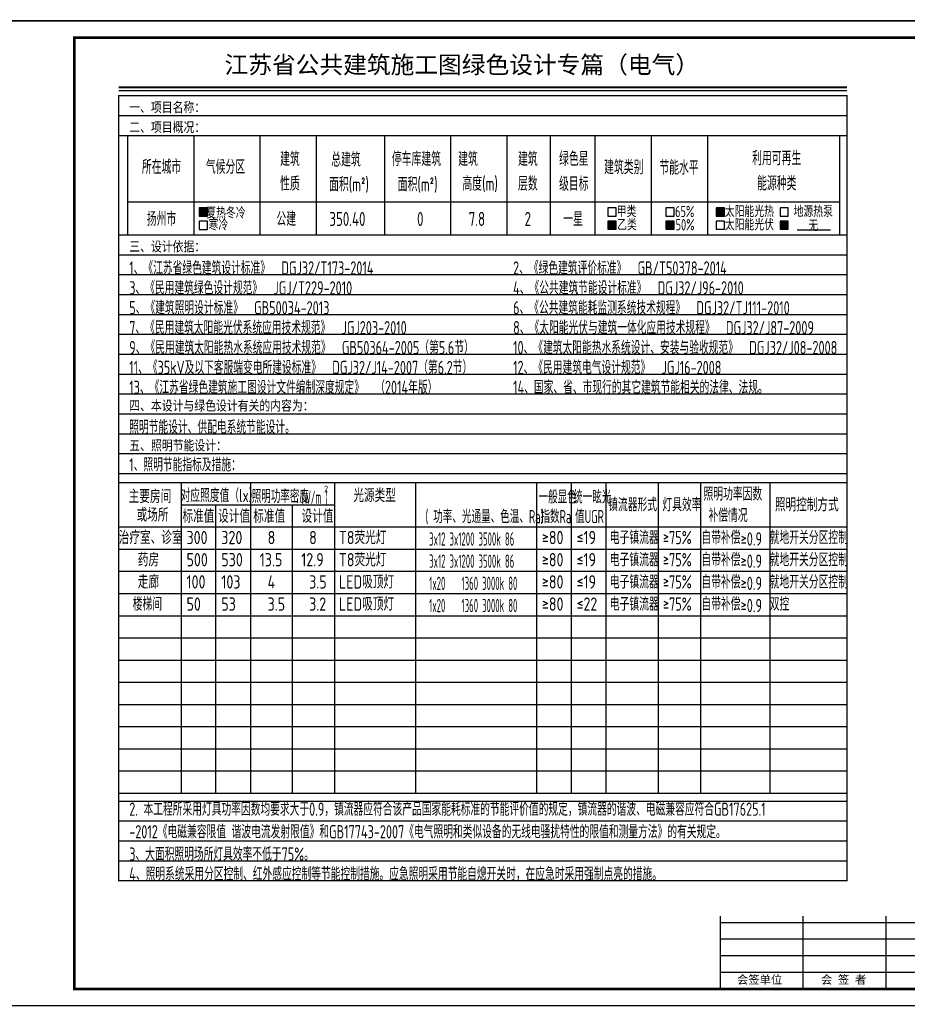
# Model space of a CAD drawing. Extents: x 41933 to 169416, y 41775 to 279375.
# Tile 37 of 39: x 126788 to 153575, y 220014 to 249714. Entities that reach past the tile are written whole.
import ezdxf
from ezdxf.enums import TextEntityAlignment as Align

# ---------------------------------------------------------------- set-up
doc = ezdxf.new("R2010")
doc.units = 0
doc.header["$LTSCALE"] = 1000
doc.header["$MEASUREMENT"] = 0
for name, color, linetype in [('1', 7, 'Continuous'), ('E-SYST', 7, 'Continuous'), ('PUB_TEXT', 7, 'Continuous'), ('SIG_TEXT', 7, 'Continuous'), ('SYS_说明_E', 7, 'Continuous'), ('TEL_TEXT', 7, 'Continuous'), ('图框', 4, 'Continuous'), ('说明', 7, 'Continuous')]:
    doc.layers.add(name, color=color, linetype=linetype)
doc.styles.add('_HZTXT', font='tssdeng.shx', dxfattribs={"width": 0.8, "bigfont": 'hztxt.shx'})
doc.styles.add('ICDA-STYLE1', font='TSSDENG', dxfattribs={"width": 0.7, "bigfont": 'HZTXT'})
doc.styles.add('ICDA-STYLE2', font='SIMHEI.TTF', dxfattribs={"width": 0.7})
doc.styles.add('ST', font='SimSun.ttf', dxfattribs={"height": 7})
doc.styles.add('WMF-宋体0', font='SimSun.ttf')

msp = doc.modelspace()

# ---------------------------------------------------------------- hatches: boundary and pattern name
at = {"layer": 'SIG_TEXT'}
h = msp.add_hatch(color=256, dxfattribs=at)
h.dxf.hatch_style = 1
h.paths.add_polyline_path([(132202.5, 243790.2), (132452.5, 243790.2), (132452.5, 244040.2), (132202.5, 244040.2)])
h = msp.add_hatch(color=256, dxfattribs=at)
h.dxf.hatch_style = 1
h.paths.add_polyline_path([(147805.6, 243792.3), (148055.6, 243792.3), (148055.6, 244042.3), (147805.6, 244042.3)])
h = msp.add_hatch(color=256, dxfattribs=at)
h.dxf.hatch_style = 1
h.paths.add_polyline_path([(144533.9, 243390.8), (144783.9, 243390.8), (144783.9, 243640.8), (144533.9, 243640.8)])
h = msp.add_hatch(color=256, dxfattribs=at)
h.dxf.hatch_style = 1
h.paths.add_polyline_path([(146286.7, 243390.8), (146536.7, 243390.8), (146536.7, 243640.8), (146286.7, 243640.8)])
h = msp.add_hatch(color=256, dxfattribs=at)
h.dxf.hatch_style = 1
h.paths.add_polyline_path([(149734.1, 243390.8), (149984.1, 243390.8), (149984.1, 243640.8), (149734.1, 243640.8)])

# ---------------------------------------------------------------- linework, layer by layer
at = {"layer": '1'}
for p, q in [((130049.1, 243224.6), (130049.1, 246224.6)), ((130049.1, 246224.6), (151540.9, 246224.6)), ((132049.1, 243224.6), (132049.1, 246224.6)), ((134049.1, 243224.6), (134049.1, 246225.4)), ((134049.1, 243224.6), (134049.1, 246224.6)), ((135749.1, 243224.5), (135749.1, 246225.3)), ((137810.8, 243224.4), (137810.8, 246225.2)), ((137810.8, 243226), (137810.8, 246225.1)), ((139798.1, 243226), (139798.1, 246225.1)), ((139798.1, 243226), (139798.1, 246225.1)), ((141502.4, 243226), (141502.4, 246225.1)), ((142802.4, 243226.6), (142802.4, 246226.6)), ((142802.4, 243225.8), (142802.4, 246226.6)), ((142802.4, 243226), (142802.4, 246225.1)), ((144154.3, 243226.6), (144154.3, 246226.6)), ((145854.3, 243226.6), (145854.3, 246226.6)), ((147554.3, 243226.6), (147554.3, 246226.6)), ((151540.9, 243224.6), (151540.9, 246224.6)), ((130049.1, 244224.6), (151540.9, 244224.6)), ((144783.9, 244042.3), (144533.9, 244042.3)), ((144533.9, 244042.3), (144533.9, 243792.3)), ((144783.9, 243792.3), (144783.9, 244042.3)), ((148055.6, 244042.3), (147805.6, 244042.3)), ((147805.6, 244042.3), (147805.6, 243792.3)), ((148055.6, 243792.3), (148055.6, 244042.3)), ((149984.1, 244042.3), (149734.1, 244042.3)), ((149734.1, 244042.3), (149734.1, 243792.3)), ((149984.1, 243792.3), (149984.1, 244042.3)), ((144533.9, 243792.3), (144783.9, 243792.3)), ((144783.9, 243640.8), (144533.9, 243640.8)), ((144533.9, 243640.8), (144533.9, 243390.8)), ((144783.9, 243390.8), (144783.9, 243640.8)), ((147805.6, 243792.3), (148055.6, 243792.3)), ((148055.6, 243640.8), (147805.6, 243640.8)), ((147805.6, 243640.8), (147805.6, 243390.8)), ((148055.6, 243390.8), (148055.6, 243640.8)), ((149734.1, 243792.3), (149984.1, 243792.3)), ((149984.1, 243640.8), (149734.1, 243640.8)), ((149734.1, 243640.8), (149734.1, 243390.8)), ((149984.1, 243390.8), (149984.1, 243640.8)), ((144533.9, 243390.8), (144783.9, 243390.8)), ((147805.6, 243390.8), (148055.6, 243390.8)), ((149734.1, 243390.8), (149984.1, 243390.8)), ((150250.2, 243375.8), (151261.3, 243375.8)), ((130049.1, 243224.6), (151540.9, 243224.6))]:
    msp.add_line(p, q, dxfattribs=at)
for points in [[(132202.5, 243790.2), (132452.5, 243790.2), (132452.5, 244040.2), (132202.5, 244040.2)], [(146286.7, 243792.3), (146536.7, 243792.3), (146536.7, 244042.3), (146286.7, 244042.3)], [(132202.5, 243388.8), (132452.5, 243388.8), (132452.5, 243638.8), (132202.5, 243638.8)], [(146286.7, 243390.8), (146536.7, 243390.8), (146536.7, 243640.8), (146286.7, 243640.8)]]:
    msp.add_lwpolyline(points, close=True, dxfattribs=at)
at = {"layer": 'Defpoints'}
for p, q in [((129775.1, 247424.6), (149361.3, 247424.6)), ((129775.1, 246824.6), (151751.3, 246824.6)), ((129775.1, 246224.6), (151751.3, 246224.6)), ((129775.1, 243224.6), (151751.3, 243224.6)), ((129775.1, 242624.6), (151751.3, 242624.6)), ((129775.1, 242024.6), (151751.3, 242024.6)), ((129775.1, 241424.6), (151751.3, 241424.6)), ((129775.1, 240824.6), (151751.3, 240824.6)), ((129775.1, 240224.6), (151751.3, 240224.6)), ((129775.1, 239624.6), (151751.3, 239624.6)), ((129775.1, 239024.6), (151751.3, 239024.6)), ((129775.1, 238424.6), (151751.3, 238424.6)), ((129775.1, 237824.6), (151751.3, 237824.6)), ((129775.1, 237224.6), (151751.3, 237224.6)), ((129775.1, 236624.6), (151751.3, 236624.6)), ((129775.1, 236024.6), (151751.3, 236024.6)), ((129775.1, 226145.9), (151751.3, 226145.9)), ((129775.1, 225545.9), (151751.3, 225545.9)), ((129775.1, 224945.9), (151751.3, 224945.9)), ((129775.1, 224345.9), (151751.3, 224345.9)), ((129775.1, 223745.9), (151751.3, 223745.9))]:
    msp.add_line(p, q, dxfattribs=at)
at = {"layer": 'E-SYST'}
msp.add_line((129775.1, 235750.2), (151751.3, 235750.2), dxfattribs=at)
at = {"layer": 'TEL_TEXT', "color": 9}
for p, q in [((131656.1, 235750.2), (131656.1, 226385.2)), ((133752, 235750.2), (133752, 226385.2)), ((136289.6, 235750.2), (136289.6, 226385.2)), ((138728.3, 235750.2), (138728.3, 226385.2)), ((142388, 235750.2), (142388, 226385.2)), ((143431.8, 235750.2), (143431.8, 226385.2)), ((144475.7, 235750.2), (144475.7, 226385.2)), ((146056, 235750.2), (146056, 226385.2)), ((146056, 235750.2), (146056, 226385.2)), ((147333.3, 235750.2), (147333.3, 226385.2)), ((147333.3, 235750.2), (147333.3, 226385.2)), ((147333.3, 235750.2), (147333.3, 226385.2)), ((149428.4, 235750.2), (149428.4, 226385.2)), ((131656.1, 235081.2), (134574.9, 235081.2)), ((132694.9, 235081.2), (132694.9, 226385.2)), ((134171.8, 235081.2), (136289.6, 235081.2)), ((135014.2, 235081.2), (135014.2, 226385.2)), ((129775.1, 234412.3), (151751.3, 234412.3)), ((129775.1, 233743.4), (151751.3, 233743.4)), ((129775.1, 233074.5), (151751.3, 233074.5)), ((129775.1, 232405.6), (151751.3, 232405.6)), ((129775.1, 231736.6), (151751.3, 231736.6)), ((129775.1, 231067.7), (151751.3, 231067.7)), ((129775.1, 230398.8), (151751.3, 230398.8)), ((129775.1, 229729.9), (151751.3, 229729.9)), ((129775.1, 229060.9), (151751.3, 229060.9)), ((129775.1, 228392), (151751.3, 228392)), ((129775.1, 227723.1), (151751.3, 227723.1)), ((129775.1, 227054.2), (151751.3, 227054.2)), ((129775.1, 226385.2), (151751.3, 226385.2))]:
    msp.add_line(p, q, dxfattribs=at)
at = {"layer": '图框'}
for p, q in [((155433, 222475), (147933, 222475)), ((150433, 220475), (150433, 222675)), ((152933, 220475), (152933, 222675)), ((155433, 221975), (147933, 221975)), ((155433, 221475), (147933, 221475)), ((155433, 220975), (147933, 220975))]:
    msp.add_line(p, q, dxfattribs=at)
at = {"layer": '图框', "color": 4}
for points in [[(167933, 279375), (125933, 279375), (125933, 249675), (167933, 249675)], [(167933, 249675), (125933, 249675), (125933, 219975), (167933, 219975)]]:
    msp.add_lwpolyline(points, close=True, dxfattribs=at)
at = {"layer": '图框', "color": 4, "const_width": 80}
msp.add_lwpolyline([(128433, 220475), (167433, 220475), (167433, 249175), (128433, 249175)], close=True, dxfattribs=at)
at = {"layer": '图框', "const_width": 45}
msp.add_lwpolyline([(147933, 220475), (147933, 222675)], dxfattribs=at)
at = {"layer": '说明', "color": 7}
msp.add_line((129775.1, 247580.1), (151751.3, 247580.1), dxfattribs=at)
for points, const_width in [([(129775.1, 247673.4), (151751.3, 247673.4)], 59.2), ([(151751.3, 247424.6), (151751.3, 223745.9), (129775.1, 223745.9), (129775.1, 247424.6), (151751.3, 247424.6)], 42.7)]:
    msp.add_lwpolyline(points, dxfattribs=dict(at, const_width=const_width))

# ---------------------------------------------------------------- texts
at = {"layer": 'PUB_TEXT', "style": '_HZTXT', "width": 0.7}
for s, height, p in [('建筑', 423.44, (134943.3, 245511.9)), ('总建筑', 423.44, (136634.6, 245491.8)), ('停车库建筑', 423.44, (138762, 245511.7)), ('建筑', 423.44, (140316.9, 245511.7)), ('建筑', 423.44, (142122.9, 245511.7)), ('绿色星', 423.44, (143509.8, 245517.4)), ('利用可再生', 423.44, (149634.7, 245535.8)), ('所在城市', 423.44, (131068.5, 245274)), ('气候分区', 423.44, (132998.4, 245274.9)), ('建筑类别', 423.44, (145018.7, 245263)), ('节能水平', 423.44, (146684.6, 245252.1)), ('性质', 423.44, (134943.3, 244766.1)), ('高度(m)', 423.44, (140683.9, 244765.8)), ('层数', 423.44, (142122.9, 244765.8)), ('级目标', 423.44, (143509.8, 244761.4)), ('能源种类', 423.44, (149634.7, 244778.6)), ('面积(m%%1402%%141)', 423.436, (136726.5, 244746)), ('面积(m%%1402%%141)', 423.436, (138798.8, 244746)), ('扬州市', 423.44, (131068.5, 243703.3)), ('公建', 423.44, (134832.5, 243703.3)), ('350.40', 423.44, (136678.6, 243703.3)), (' 0', 423.44, (138786.1, 243703.3)), ('7.8', 423.44, (140586.1, 243703.3)), ('2', 423.4, (142121.7, 243703.3)), ('一星', 423.44, (143488.6, 243703.3))]:
    msp.add_text(s, height=height, dxfattribs=at).set_placement(p, align=Align.MIDDLE_CENTER)
at = {"layer": 'SYS_说明_E'}
for s, height, style, width, p in [('一、项目名称：', 300, 'ICDA-STYLE2', 0.8, (130093.9, 247224.6)), ('二、项目概况：', 300, 'ICDA-STYLE2', 0.8, (130093.9, 246624.6)), ('三、设计依据：', 300, 'ICDA-STYLE2', 0.8, (130093.9, 243024.6)), ('1、《江苏省绿色建筑设计标准》  DGJ32/T173-2014', 400, 'ICDA-STYLE1', 0.7, (130093.9, 242424.6)), ('2、《绿色建筑评价标准》  GB/T50378-2014', 400, 'ICDA-STYLE1', 0.7, (141678.2, 242424.6)), ('3、《民用建筑绿色设计规范》  JGJ/T229-2010', 400, 'ICDA-STYLE1', 0.7, (130093.9, 241824.6)), ('4、《公共建筑节能设计标准》  DGJ32/J96-2010', 400, 'ICDA-STYLE1', 0.7, (141678.2, 241824.6)), ('5、《建筑照明设计标准》  GB50034-2013', 400, 'ICDA-STYLE1', 0.7, (130093.9, 241224.6)), ('6、《公共建筑能耗监测系统技术规程》  DGJ32/TJ111-2010', 400, 'ICDA-STYLE1', 0.7, (141678.2, 241224.6)), ('7、《民用建筑太阳能光伏系统应用技术规范》  JGJ203-2010', 400, 'ICDA-STYLE1', 0.7, (130093.9, 240624.6)), ('8、《太阳能光伏与建筑一体化应用技术规程》  DGJ32/J87-2009', 400, 'ICDA-STYLE1', 0.7, (141678.2, 240624.6)), ('9、《民用建筑太阳能热水系统应用技术规范》  GB50364-2005（第5.6节）', 400, 'ICDA-STYLE1', 0.7, (130093.9, 240024.6)), ('10、《建筑太阳能热水系统设计、安装与验收规范》  DGJ32/J08-2008', 400, 'ICDA-STYLE1', 0.7, (141678.2, 240024.6)), ('11、《35kV及以下客服端变电所建设标准》  DGJ32/J14-2007（第6.2节）', 400, 'ICDA-STYLE1', 0.7, (130093.9, 239424.6)), ('12、《民用建筑电气设计规范》  JGJ16-2008', 400, 'ICDA-STYLE1', 0.7, (141678.2, 239424.6)), ('13、《江苏省绿色建筑施工图设计文件编制深度规定》  （2014年版）', 400, 'ICDA-STYLE1', 0.7, (130093.9, 238824.6)), ('14、国家、省、市现行的其它建筑节能相关的法律、法规。', 400, 'ICDA-STYLE1', 0.7, (141678.2, 238824.6)), ('四、本设计与绿色设计有关的内容为：', 300, 'ICDA-STYLE2', 0.8, (130093.9, 238224.6)), ('照明节能设计、供配电系统节能设计。', 400, 'ICDA-STYLE1', 0.7, (130093.9, 237624.6)), ('五、照明节能设计：', 300, 'ICDA-STYLE2', 0.8, (130093.9, 237024.6)), ('1、照明节能指标及措施：', 400, 'ICDA-STYLE1', 0.7, (130093.9, 236488.7)), ('2. 本工程所采用灯具功率因数均要求大于0.9，镇流器应符合该产品国家能耗标准的节能评价值的规定，镇流器的谐波、电磁兼容应符合GB17625.1', 400, 'ICDA-STYLE1', 0.7, (130093.9, 226100.2)), ('-2012《电磁兼容限值 谐波电流发射限值》和GB17743-2007《电气照明和类似设备的无线电骚扰特性的限值和测量方法》的有关规定。 ', 400, 'ICDA-STYLE1', 0.7, (130093.9, 225418.9)), ('3、大面积照明场所灯具效率不低于75%%%。', 400, 'ICDA-STYLE1', 0.7, (130093.9, 224745.9)), ('4、照明系统采用分区控制、红外感应控制等节能控制措施。应急照明采用节能自熄开关时，在应急时采用强制点亮的措施。', 400, 'ICDA-STYLE1', 0.7, (130093.9, 224145.9))]:
    msp.add_text(s, height=height, dxfattribs=dict(at, style=style, width=width)).set_placement(p, align=Align.TOP_LEFT)
at = {"layer": 'TEL_TEXT', "style": '_HZTXT', "width": 0.7}
for s, height, p in [('甲类', 338.75, (145104, 243928.6)), ('太阳能光热', 338.75, (148809, 243931.6)), ('地源热泵', 338.75, (150737.5, 243931.6)), ('夏热冬冷', 338.75, (133012.4, 243888.1)), ('65%%%', 338.75, (146856.8, 243928.6)), ('寒冷', 338.75, (132783.8, 243528)), ('乙类', 338.75, (145115.2, 243530.1)), ('50%%%', 338.75, (146868, 243530.1)), ('太阳能光伏', 338.75, (148809, 243530.1)), ('无', 338.7, (150737.5, 243503.1))]:
    msp.add_text(s, height=height, dxfattribs=at).set_placement(p, align=Align.MIDDLE_CENTER)
at = {"layer": 'TEL_TEXT', "style": '_HZTXT'}
for s, height, width, p in [('主要房间', 401.35, 0.8, (130077.8, 235131.9)), ('对应照度值（lx）', 401.35, 0.7, (131640.8, 235160.7)), ('照明功率密度', 401.35, 0.65, (133792.4, 235135.3)), ('(W/m )', 401.35, 0.5, (135288.7, 235106.9)), ('2', 200.7, 0.8, (135974.7, 235457.4)), ('光源类型', 401.35, 0.8, (136856.2, 235160.7)), ('一般显色', 401.35, 0.6, (142444.3, 235116)), ('统一眩光', 401.35, 0.6, (143488.1, 235116)), ('照明功率因数', 401.35, 0.7, (147424.5, 235206.8)), ('镇流器形式', 401.35, 0.7, (144546.1, 234881.9)), ('灯具效率', 401.35, 0.7, (146183.3, 234881.9)), ('照明控制方式', 401.35, 0.8, (149577.8, 234881.9)), ('或场所', 401.35, 0.8, (130314.5, 234575.6)), ('标准值', 401.35, 0.8, (131700.7, 234535.6)), ('设计值', 401.35, 0.8, (132774.8, 234535.6)), ('标准值', 401.35, 0.8, (133836.1, 234535.6)), ('设计值', 401.35, 0.8, (135294.1, 234535.6)), ('( 功率、光通量、色温、Ra)', 401.354, 0.6, (139033.8, 234526.3)), ('指数Ra', 401.35, 0.6, (142503.3, 234526.3)), ('值UGR', 401.35, 0.6, (143547.1, 234526.3)), ('补偿情况', 401.35, 0.7, (147573.9, 234559.4)), ('治疗室、诊室', 401.35, 0.8, (129777.3, 233892.9)), ('T8荧光灯', 401.35, 0.8, (136418.9, 233892.9)), ('电子镇流器', 401.35, 0.7, (144597, 233892.9)), ('自带补偿', 401.35, 0.7, (147359.9, 233892.9)), ('就地开关分区控制', 401.35, 0.7, (149421.3, 233892.9)), ('300', 401.35, 0.8, (131822.7, 233892.9)), ('320', 401.35, 0.8, (132872.6, 233892.9)), ('8', 401.4, 0.8, (134270.3, 233892.9)), ('8', 401.4, 0.8, (135523.3, 233892.9)), ('3x12 3x1200 3500k 86', 401.354, 0.5, (139146, 233848.9, 3.4)), ('≥80', 401.35, 0.8, (142548.8, 233892.9)), ('≤19', 401.35, 0.8, (143592.6, 233892.9)), ('≥75%', 401.35, 0.7, (146202.2, 233892.9)), ('≥0.9', 401.35, 0.7, (148547.3, 233848.9)), ('药房', 401.35, 0.8, (130352.8, 233224)), ('500', 401.35, 0.8, (131822.7, 233224)), ('530', 401.35, 0.8, (132872.6, 233224)), ('13.5', 401.35, 0.8, (134031.7, 233224)), ('12.9', 401.35, 0.8, (135284.7, 233224)), ('T8荧光灯', 401.35, 0.8, (136418.9, 233224)), ('3x12 3x1200 3500k 86', 401.354, 0.5, (139146, 233180, 3.4)), ('≥80', 401.35, 0.8, (142548.8, 233224)), ('≤19', 401.35, 0.8, (143592.6, 233224)), ('电子镇流器', 401.35, 0.7, (144597, 233224)), ('≥75%', 401.35, 0.7, (146202.2, 233224)), ('自带补偿', 401.35, 0.7, (147359.9, 233224)), ('≥0.9', 401.35, 0.7, (148547.3, 233180)), ('就地开关分区控制', 401.35, 0.7, (149421.3, 233224)), ('走廊', 401.35, 0.8, (130352.8, 232555)), ('100', 401.35, 0.8, (131822.7, 232555)), ('103', 401.35, 0.8, (132872.6, 232555)), ('4', 401.4, 0.8, (134270.3, 232555)), ('3.5', 401.35, 0.8, (135523.3, 232555)), ('LED吸顶灯', 401.35, 0.8, (136418.9, 232555)), ('1x20    1360 3000k 80', 401.354, 0.5, (139146, 232511, 3.4)), ('≥80', 401.35, 0.8, (142548.8, 232555)), ('≤19', 401.35, 0.8, (143592.6, 232555)), ('电子镇流器', 401.35, 0.7, (144597, 232555)), ('≥75%', 401.35, 0.7, (146202.2, 232555)), ('自带补偿', 401.35, 0.7, (147359.9, 232555)), ('≥0.9', 401.35, 0.7, (148547.3, 232511)), ('就地开关分区控制', 401.35, 0.7, (149421.3, 232555)), ('楼梯间', 401.35, 0.7, (130200.3, 231886.1)), ('50', 401.35, 0.8, (131822.7, 231886.1)), ('53', 401.35, 0.8, (132872.6, 231886.1)), ('3.5', 401.35, 0.8, (134270.3, 231886.1)), ('3.2', 401.35, 0.8, (135523.3, 231886.1)), ('LED吸顶灯', 401.35, 0.8, (136418.9, 231886.1)), ('1x20    1360 3000k 80', 401.354, 0.5, (139146, 231842.1, 3.4)), ('≥80', 401.35, 0.8, (142548.8, 231886.1)), ('≤22', 401.35, 0.8, (143592.6, 231886.1)), ('电子镇流器', 401.35, 0.7, (144597, 231886.1)), ('≥75%', 401.35, 0.7, (146202.2, 231886.1)), ('自带补偿', 401.35, 0.7, (147359.9, 231886.1)), ('≥0.9', 401.35, 0.7, (148547.3, 231842.1)), ('双控', 401.35, 0.7, (149421.3, 231886.1))]:
    msp.add_text(s, height=height, dxfattribs=dict(at, width=width)).set_placement(p)
at = {"layer": '图框', "style": 'ST'}
for s, p in [('会签单位', (148435.4, 220632.3)), ('会 签 者', (150970.9, 220632.3))]:
    msp.add_text(s, height=250, dxfattribs=at).set_placement(p)
at = {"layer": '说明', "color": 7, "lineweight": 0, "style": 'WMF-宋体0'}
msp.add_text('江苏省公共建筑施工图绿色设计专篇（电气）', height=525, dxfattribs=at).set_placement((132968.6, 248093.2))

doc.saveas('drawing.dxf')
